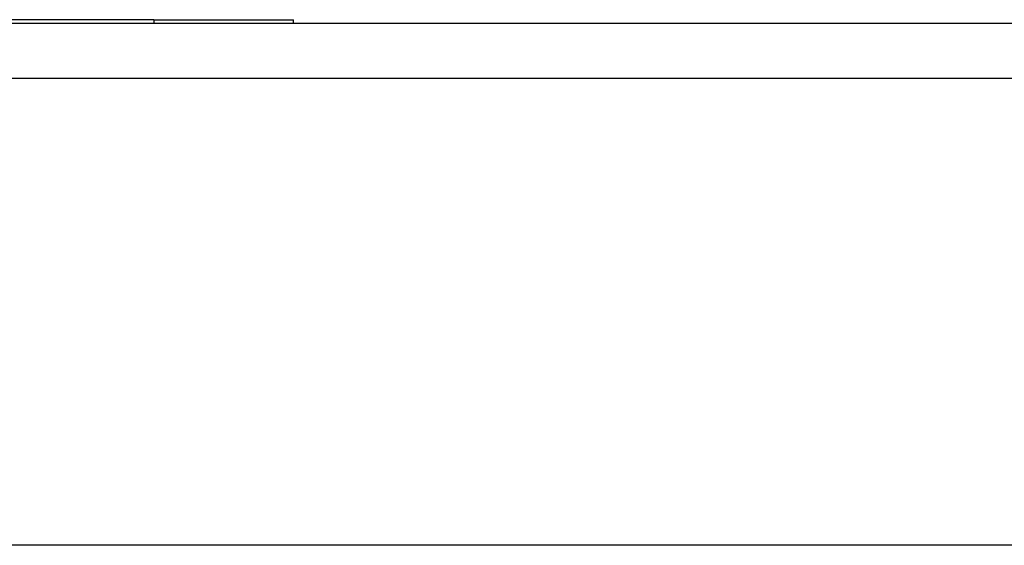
# Model space of a CAD drawing. Header units: inches. Extents: x 17 to 570, y 51 to 268.
# Tile 219 of 256: x 82.483 to 84.245, y 266.451 to 267.391. Entities that reach past the tile are written whole.
import ezdxf

# ---------------------------------------------------------------- set-up
doc = ezdxf.new("R2010")
doc.units = ezdxf.units.IN
doc.header["$MEASUREMENT"] = 0
doc.layers.add('Visible Edges(ANSI)', color=7, linetype='Continuous', lineweight=25)
doc.layers.add('Visible Tangent Edges(ANSI)', color=7, linetype='Continuous', lineweight=25)

msp = doc.modelspace()

# ---------------------------------------------------------------- linework, layer by layer
at = {"layer": 'Visible Edges(ANSI)'}
for p, q in [((82.7235, 267.3906), (81.8887, 267.3906)), ((82.7235, 267.3906), (82.9735, 267.3906)), ((82.9735, 267.3846), (82.9735, 267.3906)), ((77.171, 267.3846), (136.776, 267.3846)), ((136.776, 266.4506), (77.171, 266.4506))]:
    msp.add_line(p, q, dxfattribs=at)
at = {"layer": 'Visible Tangent Edges(ANSI)'}
for p, q in [((82.7235, 267.3906), (82.7235, 267.3846)), ((136.776, 267.2856), (77.171, 267.2856))]:
    msp.add_line(p, q, dxfattribs=at)

doc.saveas('drawing.dxf')
